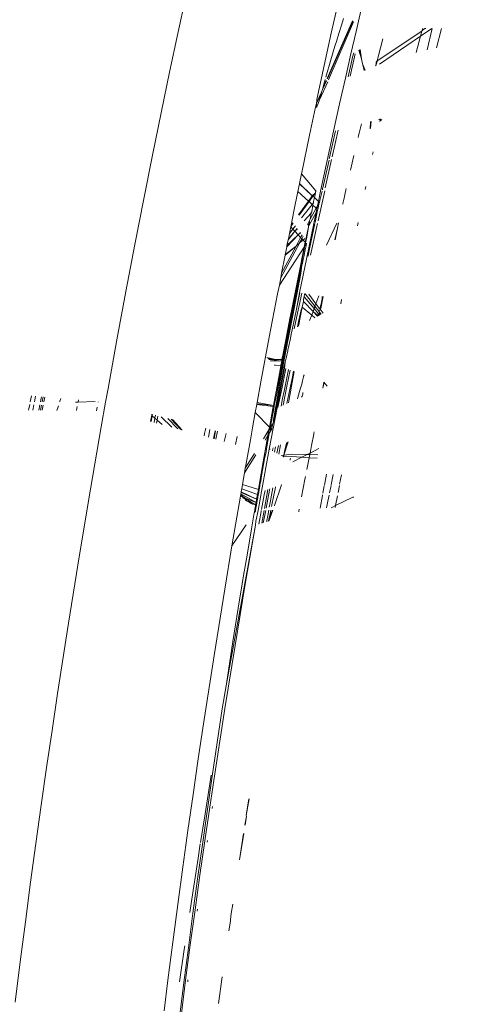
# Model space of a CAD drawing. Header units: millimetres. Extents: x 504675 to 860349, y -23215 to 63575.
# Tile 51 of 177: x 590922 to 590964, y 33181 to 33273. Entities that reach past the tile are written whole.
import ezdxf

# ---------------------------------------------------------------- set-up
doc = ezdxf.new("R2010")
doc.units = ezdxf.units.MM
doc.header["$LTSCALE"] = 10
doc.linetypes.add('LEVEL-F-OVERALL LAYOUT$0$HIDDEN', pattern=[0.375, 0.25, -0.125])
doc.layers.add('ARCH', color=8, linetype='CONTINUOUS', lineweight=0)
doc.layers.add('furniture', color=8, linetype='CONTINUOUS', lineweight=5)
doc.layers.add('LEVEL-F-OVERALL LAYOUT$0$DASH1L', color=8, linetype='LEVEL-F-OVERALL LAYOUT$0$HIDDEN')

# ---------------------------------------------------------------- blocks, each defined once
blk = doc.blocks.new('ARCH')
at = {"layer": 'LEVEL-F-OVERALL LAYOUT$0$DASH1L'}
h = blk.add_hatch(dxfattribs=at)
h.set_pattern_fill('ANGLE', color=8, scale=10, angle=352.06644)
h.set_pattern_definition([(352.0664444, (-404119.055, 373340.98), (9.6410197, 69.1814516), [50.8, -19.05]), (82.0664444, (-404119.055, 373340.98), (-69.1814516, 9.6410197), [50.8, -19.05])])
edge = h.paths.add_edge_path(flags=16)
edge.add_line((572074.712, 35847.062), (602196.904, 29528.217))
edge.add_line((602196.904, 29528.217), (599472.63, 39352.005))
edge.add_arc((597545.364, 38817.547), 2000, 15.499436, 89.998351)
edge.add_line((597545.422, 40817.547), (573256.113, 40817.547))
edge.add_arc((576210.344, 22394.182), 18658.72, 99.1099624, 106.6903327)
edge.add_line((570851.58, 40266.829), (572074.712, 35847.062))
h.paths.add_polyline_path([(583373.777, 40815.973), (583374.097, 40875.042), (586424.097, 40859.112), (586423.937, 40815.973)], flags=16)
h.paths.add_polyline_path([(600840.891, 34605.132), (600792.778, 34591.523), (599497.965, 39260.646), (599546.078, 39274.255)])
h.paths.add_polyline_path([(587210.4, 32671.778), (587194.965, 32598.383), (582692.955, 33542.787), (582708.389, 33616.182)])
edge = h.paths.add_edge_path()
edge.add_line((572071.73, 35387.893), (601863.317, 29138.4))
edge.add_arc((601986.5, 29725.619), 600, 258.152638, 375.499436)
edge.add_line((602564.68, 29885.956), (599906.265, 39472.258))
edge.add_arc((597545.364, 38817.547), 2450, 15.499436, 89.998351)
edge.add_line((597545.435, 41267.547), (573220.478, 41267.547))
edge.add_arc((576210.344, 22394.182), 19108.72, 99.0018321, 106.2358191)
edge.add_arc((571035.465, 40164.758), 600, 106.235819, 195.468967)
edge.add_line((570457.2, 40004.728), (571616.648, 35815.082))
edge.add_arc((572194.913, 35975.111), 600, 195.468967, 258.152638)
h.paths.add_polyline_path([(587210.4, 32671.778), (587195.409, 32600.494), (587195.432, 32600.49)])
at = {"layer": 'furniture'}
for p, q in [((590937.071, 33275.638), (590936.33, 33272.18)), ((590950.666, 33272.2), (590951.295, 33275.047)), ((590953.429, 33274.302), (590952.979, 33272.371)), ((590950.282, 33267.972), (590952.646, 33273.362)), ((590950.313, 33267.94), (590952.646, 33273.362)), ((590950.313, 33267.94), (590952.69, 33273.323)), ((590950.405, 33267.846), (590952.749, 33273.271)), ((590951.8, 33273.584), (590951.644, 33273.055)), ((590950.666, 33272.2), (590950.01, 33269.185)), ((590951.644, 33273.055), (590951.374, 33272.172)), ((590952.979, 33272.371), (590952.497, 33270.277)), ((590959.122, 33272.392), (590954.957, 33269.62)), ((590960.058, 33272.638), (590958.999, 33271.918)), ((590958.999, 33271.918), (590959.122, 33272.392)), ((590959.122, 33272.392), (590959.138, 33272.452)), ((590959.138, 33272.452), (590959.186, 33272.638)), ((590959.414, 33272.638), (590959.138, 33272.452)), ((590959.487, 33272.638), (590959.414, 33272.638)), ((590959.613, 33270.641), (590960.092, 33272.638)), ((590960.48, 33270.838), (590960.949, 33272.639)), ((590936.33, 33272.18), (590935.567, 33268.555)), ((590951.138, 33271.43), (590951.026, 33271.082)), ((590951.374, 33272.172), (590951.138, 33271.43)), ((590955.051, 33269.992), (590955.469, 33271.675)), ((590958.999, 33271.918), (590955.18, 33269.321)), ((590958.606, 33270.412), (590958.999, 33271.918)), ((590950.907, 33270.7), (590950.771, 33270.244)), ((590951.026, 33271.082), (590950.907, 33270.7)), ((590952.761, 33270.385), (590952.659, 33269.957)), ((590953.238, 33270.626), (590953.494, 33269.802)), ((590953.494, 33269.802), (590953.309, 33270.659)), ((590953.358, 33270.682), (590953.494, 33269.802)), ((590950.622, 33269.73), (590950.161, 33268.099)), ((590950.771, 33270.244), (590950.622, 33269.73)), ((590952.497, 33270.277), (590951.984, 33268.021)), ((590952.585, 33269.643), (590952.231, 33268.122)), ((590952.43, 33268.203), (590952.889, 33270.268)), ((590952.585, 33269.643), (590952.659, 33269.957)), ((590953.494, 33269.802), (590953.593, 33269.346)), ((590954.846, 33269.328), (590954.87, 33269.491)), ((590954.87, 33269.491), (590954.887, 33269.537)), ((590954.946, 33269.577), (590954.882, 33269.331)), ((590954.895, 33269.593), (590954.887, 33269.537)), ((590954.893, 33269.565), (590954.887, 33269.537)), ((590954.893, 33269.565), (590954.895, 33269.593)), ((590954.946, 33269.577), (590954.895, 33269.593)), ((590954.957, 33269.62), (590954.946, 33269.577)), ((590955.051, 33269.992), (590954.957, 33269.62)), ((590935.567, 33268.555), (590934.785, 33264.773)), ((590950.01, 33269.185), (590949.33, 33266.01)), ((590953.593, 33269.346), (590953.76, 33268.743)), ((590953.726, 33268.729), (590953.593, 33269.346)), ((590953.593, 33269.346), (590953.816, 33268.766)), ((590954.833, 33269.179), (590954.792, 33269.163)), ((590954.846, 33269.328), (590954.814, 33269.258)), ((590954.814, 33269.258), (590954.833, 33269.179)), ((590954.814, 33269.258), (590954.863, 33269.192)), ((590954.882, 33269.331), (590954.846, 33269.328)), ((590949.551, 33265.983), (590950.33, 33267.673)), ((590949.833, 33266.948), (590950.201, 33267.786)), ((590949.833, 33266.948), (590950.233, 33267.758)), ((590950.098, 33267.876), (590949.974, 33267.44)), ((590951.984, 33268.021), (590951.443, 33265.608)), ((590949.316, 33265.767), (590949.758, 33266.687)), ((590949.758, 33266.687), (590949.679, 33266.409)), ((590949.758, 33266.687), (590949.833, 33266.948)), ((590949.974, 33267.44), (590949.833, 33266.948)), ((590949.316, 33265.767), (590949.272, 33265.732)), ((590949.279, 33265.769), (590949.316, 33265.767)), ((590949.33, 33266.01), (590949.316, 33265.767)), ((590949.679, 33266.409), (590949.322, 33265.739)), ((590949.551, 33265.983), (590949.444, 33265.645)), ((590949.679, 33266.409), (590949.551, 33265.983)), ((590948.628, 33262.678), (590949.177, 33265.281)), ((590949.213, 33265.392), (590949.177, 33265.281)), ((590949.177, 33265.281), (590949.304, 33265.3)), ((590949.25, 33265.54), (590949.213, 33265.392)), ((590949.292, 33265.634), (590949.25, 33265.54)), ((590949.272, 33265.732), (590949.322, 33265.739)), ((590949.272, 33265.732), (590949.291, 33265.689)), ((590949.281, 33265.333), (590949.294, 33265.527)), ((590949.304, 33265.3), (590949.281, 33265.333)), ((590949.291, 33265.689), (590949.322, 33265.739)), ((590949.291, 33265.689), (590949.292, 33265.634)), ((590949.294, 33265.527), (590949.292, 33265.634)), ((590949.36, 33265.41), (590949.304, 33265.3)), ((590949.36, 33265.41), (590949.444, 33265.645)), ((590951.443, 33265.608), (590950.875, 33263.038)), ((590934.785, 33264.773), (590933.983, 33260.822)), ((590954.342, 33263.954), (590954.281, 33263.276)), ((590954.399, 33263.969), (590954.341, 33263.321)), ((590955.113, 33264.158), (590955.231, 33264.075)), ((590955.203, 33263.959), (590955.231, 33264.075)), ((590955.22, 33264.186), (590955.253, 33264.166)), ((590955.231, 33264.075), (590955.253, 33264.166)), ((590955.231, 33264.075), (590955.298, 33264.029)), ((590955.253, 33264.166), (590955.26, 33264.196)), ((590955.253, 33264.166), (590955.379, 33264.089)), ((590950.875, 33263.038), (590950.281, 33260.314)), ((590950.755, 33260.665), (590951.308, 33263.152)), ((590951.066, 33263.088), (590950.939, 33262.527)), ((590953.356, 33263.252), (590953.266, 33262.879)), ((590953.474, 33263.724), (590953.356, 33263.252)), ((590948.628, 33262.678), (590947.908, 33259.197)), ((590950.939, 33262.527), (590950.659, 33261.276)), ((590953.214, 33262.66), (590953.17, 33262.471)), ((590953.266, 33262.879), (590953.214, 33262.66)), ((590950.659, 33261.276), (590950.478, 33260.46)), ((590933.983, 33260.822), (590933.163, 33256.709)), ((590950.281, 33260.314), (590949.665, 33257.44)), ((590950.453, 33260.346), (590949.85, 33257.619)), ((590950.107, 33257.751), (590950.694, 33260.391)), ((590952.459, 33259.406), (590952.776, 33260.78)), ((590954.529, 33260.862), (590954.584, 33261.118)), ((590947.881, 33259.064), (590947.694, 33258.143)), ((590947.908, 33259.197), (590947.881, 33259.064)), ((590949.231, 33257.486), (590947.881, 33259.064)), ((590947.688, 33258.117), (590947.545, 33257.411)), ((590947.694, 33258.143), (590947.688, 33258.117)), ((590948.887, 33257.008), (590947.688, 33258.117)), ((590948.887, 33257.008), (590947.694, 33258.143)), ((590949.231, 33257.486), (590949.223, 33257.454)), ((590949.425, 33254.681), (590950.047, 33257.48)), ((590949.85, 33257.619), (590949.837, 33257.56)), ((590951.959, 33257.238), (590952.026, 33257.531)), ((590952.036, 33257.572), (590952.064, 33257.693)), ((590953.834, 33257.611), (590953.893, 33257.886)), ((590933.163, 33256.709), (590932.333, 33252.454)), ((590947.545, 33257.411), (590947.169, 33255.562)), ((590948.533, 33256.514), (590947.545, 33257.411)), ((590948.533, 33256.514), (590948.887, 33257.008)), ((590948.584, 33256.467), (590948.941, 33256.958)), ((590948.887, 33257.008), (590949.182, 33257.273)), ((590948.941, 33256.958), (590948.887, 33257.008)), ((590948.941, 33256.958), (590949.182, 33257.273)), ((590949.091, 33256.847), (590948.941, 33256.958)), ((590949.066, 33256.726), (590949.011, 33256.468)), ((590949.091, 33256.819), (590949.066, 33256.726)), ((590949.091, 33256.847), (590949.151, 33257.128)), ((590949.091, 33256.847), (590949.091, 33256.819)), ((590949.462, 33256.476), (590949.091, 33256.847)), ((590949.182, 33257.273), (590949.151, 33257.128)), ((590949.201, 33257.317), (590949.182, 33257.273)), ((590949.206, 33257.382), (590949.201, 33257.317)), ((590949.223, 33257.454), (590949.206, 33257.382)), ((590949.206, 33257.382), (590949.221, 33257.424)), ((590949.221, 33257.424), (590949.223, 33257.454)), ((590949.665, 33257.44), (590949.462, 33256.476)), ((590949.606, 33256.559), (590949.556, 33256.417)), ((590949.668, 33256.818), (590949.606, 33256.559)), ((590949.75, 33257.176), (590949.668, 33256.818)), ((590949.813, 33257.455), (590949.75, 33257.176)), ((590951.857, 33256.788), (590951.743, 33256.281)), ((590951.959, 33257.238), (590951.857, 33256.788)), ((590947.618, 33255.241), (590948.533, 33256.514)), ((590947.66, 33255.194), (590948.584, 33256.467)), ((590947.89, 33254.932), (590948.884, 33256.196)), ((590948.584, 33256.467), (590948.533, 33256.514)), ((590948.884, 33256.196), (590948.584, 33256.467)), ((590948.706, 33254.819), (590949.258, 33255.856)), ((590948.843, 33255.505), (590948.943, 33256.142)), ((590948.884, 33256.196), (590948.98, 33256.318)), ((590948.943, 33256.142), (590948.884, 33256.196)), ((590948.943, 33256.142), (590948.98, 33256.318)), ((590948.943, 33256.142), (590949.258, 33255.856)), ((590948.98, 33256.318), (590949.013, 33256.36)), ((590949.013, 33256.36), (590949.011, 33256.468)), ((590949.391, 33255.661), (590949.149, 33254.498)), ((590949.319, 33255.8), (590949.248, 33255.461)), ((590949.248, 33255.461), (590949.391, 33255.661)), ((590949.258, 33255.856), (590949.371, 33256.047)), ((590949.319, 33255.8), (590949.258, 33255.856)), ((590949.371, 33256.047), (590949.319, 33255.8)), ((590949.404, 33255.723), (590949.319, 33255.8)), ((590949.379, 33256.084), (590949.371, 33256.047)), ((590949.462, 33256.476), (590949.379, 33256.084)), ((590949.379, 33256.084), (590949.513, 33256.237)), ((590949.404, 33255.723), (590949.391, 33255.661)), ((590949.404, 33255.723), (590949.473, 33256.048)), ((590949.556, 33256.417), (590949.462, 33256.476)), ((590949.556, 33256.389), (590949.462, 33256.476)), ((590949.513, 33256.237), (590949.473, 33256.048)), ((590949.539, 33256.35), (590949.513, 33256.237)), ((590949.556, 33256.417), (590949.539, 33256.35)), ((590949.539, 33256.35), (590949.556, 33256.389)), ((590949.556, 33256.417), (590949.556, 33256.389)), ((590951.743, 33256.281), (590951.728, 33256.211)), ((590947.169, 33255.562), (590946.908, 33254.253)), ((590948.118, 33254.671), (590948.783, 33255.379)), ((590948.434, 33254.31), (590948.642, 33254.7)), ((590948.592, 33254.249), (590949.248, 33255.461)), ((590948.625, 33254.415), (590948.642, 33254.7)), ((590948.642, 33254.7), (590948.706, 33254.819)), ((590948.706, 33254.819), (590948.783, 33255.379)), ((590948.799, 33255.455), (590948.783, 33255.379)), ((590948.843, 33255.505), (590948.799, 33255.455)), ((590949.248, 33255.461), (590949.028, 33254.417)), ((590946.877, 33254.094), (590946.757, 33253.491)), ((590946.757, 33253.491), (590947.07, 33253.889)), ((590946.882, 33254.122), (590946.877, 33254.094)), ((590947.07, 33253.889), (590946.877, 33254.094)), ((590946.882, 33254.122), (590947.118, 33254.447)), ((590946.908, 33254.253), (590946.882, 33254.122)), ((590946.908, 33254.253), (590947.082, 33254.495)), ((590947.07, 33253.889), (590947.31, 33254.195)), ((590947.261, 33253.686), (590947.07, 33253.889)), ((590947.261, 33253.686), (590947.493, 33253.953)), ((590947.512, 33253.928), (590947.261, 33253.686)), ((590948.522, 33254.119), (590948.31, 33253.089)), ((590949.028, 33254.417), (590948.371, 33251.25)), ((590948.371, 33253.138), (590948.522, 33254.119)), ((590948.473, 33254.265), (590948.572, 33254.363)), ((590948.522, 33254.119), (590948.537, 33254.193)), ((590948.592, 33254.249), (590948.537, 33254.193)), ((590948.572, 33254.363), (590948.625, 33254.415)), ((590948.572, 33254.363), (590948.592, 33254.249)), ((590949.133, 33254.419), (590948.635, 33252.043)), ((590948.709, 33251.46), (590949.368, 33254.424)), ((590951.179, 33254.452), (590950.223, 33252.404)), ((590951.234, 33253.969), (590950.998, 33252.887)), ((590951.234, 33253.969), (590951.024, 33252.903)), ((590951.343, 33254.466), (590951.234, 33253.969)), ((590953.105, 33254.2), (590953.17, 33254.504)), ((590947.561, 33253.366), (590946.504, 33252.226)), ((590946.529, 33252.349), (590947.561, 33253.366)), ((590946.637, 33252.89), (590946.529, 33252.349)), ((590947.261, 33253.686), (590946.637, 33252.89)), ((590946.657, 33252.991), (590946.637, 33252.89)), ((590946.657, 33252.991), (590947.261, 33253.686)), ((590946.757, 33253.491), (590946.657, 33252.991)), ((590947.261, 33253.686), (590947.561, 33253.366)), ((590947.405, 33252.364), (590947.799, 33253.113)), ((590947.561, 33253.366), (590947.777, 33253.579)), ((590947.794, 33253.557), (590947.561, 33253.366)), ((590947.561, 33253.366), (590947.799, 33253.113)), ((590947.701, 33252.601), (590947.912, 33252.993)), ((590947.701, 33252.601), (590948.031, 33252.866)), ((590947.799, 33253.113), (590947.935, 33253.371)), ((590947.912, 33252.993), (590947.799, 33253.113)), ((590947.912, 33252.993), (590948.041, 33253.23)), ((590948.031, 33252.866), (590947.912, 33252.993)), ((590948.031, 33252.866), (590948.209, 33253.009)), ((590948.223, 33252.663), (590948.031, 33252.866)), ((590948.275, 33252.921), (590948.223, 33252.663)), ((590948.267, 33252.616), (590948.371, 33253.138)), ((590948.31, 33253.089), (590948.275, 33252.921)), ((590948.31, 33253.089), (590948.371, 33253.138)), ((590932.333, 33252.454), (590931.495, 33248.064)), ((590945.844, 33248.642), (590948.129, 33252.202)), ((590945.941, 33249.349), (590947.682, 33252.568)), ((590946.027, 33249.787), (590947.377, 33252.312)), ((590947.377, 33252.312), (590946.352, 33251.453)), ((590946.367, 33251.533), (590947.377, 33252.312)), ((590946.504, 33252.226), (590946.415, 33251.778)), ((590946.529, 33252.349), (590946.504, 33252.226)), ((590947.377, 33252.312), (590947.405, 33252.364)), ((590947.405, 33252.364), (590947.682, 33252.568)), ((590947.682, 33252.568), (590947.701, 33252.601)), ((590947.773, 33250.117), (590948.21, 33252.33)), ((590948.129, 33252.202), (590948.001, 33251.575)), ((590948.223, 33252.663), (590948.129, 33252.202)), ((590948.129, 33252.202), (590948.21, 33252.33)), ((590948.239, 33251.961), (590948.155, 33251.64)), ((590948.21, 33252.33), (590948.267, 33252.616)), ((590948.21, 33252.33), (590948.342, 33252.536)), ((590948.267, 33252.616), (590948.223, 33252.663)), ((590948.247, 33252.09), (590948.239, 33251.961)), ((590948.308, 33252.328), (590948.247, 33252.09)), ((590948.342, 33252.536), (590948.267, 33252.616)), ((590948.31, 33252.391), (590948.308, 33252.328)), ((590948.342, 33252.536), (590948.31, 33252.391)), ((590948.635, 33252.043), (590948.534, 33251.563)), ((590946.352, 33251.453), (590946.027, 33249.787)), ((590946.367, 33251.533), (590946.352, 33251.453)), ((590946.415, 33251.778), (590946.367, 33251.533)), ((590948.371, 33251.25), (590947.698, 33247.939)), ((590948.001, 33251.575), (590947.715, 33250.163)), ((590948.036, 33251.053), (590947.965, 33250.702)), ((590948.134, 33251.41), (590948.036, 33251.053)), ((590948.155, 33251.64), (590948.134, 33251.41)), ((590948.534, 33251.563), (590948.481, 33251.318)), ((590947.715, 33250.163), (590947.122, 33247.192)), ((590947.434, 33248.393), (590947.773, 33250.117)), ((590947.927, 33250.515), (590947.778, 33249.77)), ((590947.813, 33249.741), (590947.927, 33250.515)), ((590947.965, 33250.702), (590947.927, 33250.515)), ((590947.927, 33250.515), (590947.992, 33250.671)), ((590947.992, 33250.671), (590947.965, 33250.702)), ((590945.941, 33249.349), (590945.844, 33248.642)), ((590946.027, 33249.787), (590945.941, 33249.349)), ((590947.062, 33245.823), (590947.813, 33249.741)), ((590947.778, 33249.77), (590947.196, 33246.846)), ((590945.844, 33248.642), (590945.65, 33247.856)), ((590947.067, 33246.507), (590947.434, 33248.393)), ((590931.495, 33248.064), (590930.652, 33243.547)), ((590945.65, 33247.856), (590944.874, 33243.799)), ((590947.312, 33245.173), (590947.919, 33247.903)), ((590947.698, 33247.939), (590947.38, 33246.237)), ((590947.736, 33247.932), (590947.38, 33246.237)), ((590948.072, 33247.353), (590948.064, 33247.132)), ((590948.145, 33247.546), (590948.072, 33247.353)), ((590948.123, 33247.587), (590948.166, 33247.78)), ((590948.123, 33247.587), (590948.145, 33247.546)), ((590948.145, 33247.546), (590949.063, 33246.464)), ((590948.183, 33247.86), (590948.166, 33247.78)), ((590948.216, 33247.854), (590949.142, 33246.674)), ((590948.577, 33247.796), (590949.234, 33246.915)), ((590949.509, 33247.644), (590949.234, 33246.915)), ((590949.917, 33247.578), (590949.692, 33246.472)), ((590949.818, 33247.385), (590949.744, 33247.071)), ((590949.81, 33247.595), (590949.818, 33247.385)), ((590949.848, 33247.589), (590949.818, 33247.385)), ((590949.877, 33247.584), (590949.818, 33247.385)), ((590947.196, 33246.846), (590946.641, 33244.011)), ((590946.671, 33244.453), (590947.067, 33246.507)), ((590947.122, 33247.192), (590946.969, 33246.412)), ((590947.606, 33244.804), (590947.96, 33246.603)), ((590947.96, 33246.603), (590947.853, 33246.351)), ((590947.96, 33246.603), (590948.064, 33247.132)), ((590947.96, 33246.603), (590948.833, 33245.855)), ((590948.064, 33247.132), (590948.964, 33246.201)), ((590949.063, 33246.464), (590948.964, 33246.201)), ((590949.142, 33246.674), (590949.063, 33246.464)), ((590949.063, 33246.464), (590949.482, 33245.97)), ((590949.234, 33246.915), (590949.142, 33246.674)), ((590949.142, 33246.674), (590949.529, 33246.181)), ((590949.234, 33246.915), (590949.569, 33246.466)), ((590949.569, 33246.466), (590949.622, 33246.437)), ((590949.622, 33246.437), (590949.619, 33246.399)), ((590949.671, 33246.707), (590949.622, 33246.437)), ((590949.712, 33246.872), (590949.671, 33246.707)), ((590949.744, 33247.071), (590949.712, 33246.872)), ((590951.544, 33246.901), (590951.629, 33247.3)), ((590947.062, 33245.823), (590946.399, 33242.316)), ((590946.799, 33245.543), (590946.602, 33244.531)), ((590946.969, 33246.412), (590946.799, 33245.543)), ((590947.38, 33246.237), (590947.009, 33244.487)), ((590947.853, 33246.351), (590947.618, 33245.258)), ((590948.833, 33245.855), (590948.645, 33245.357)), ((590948.964, 33246.201), (590948.833, 33245.855)), ((590948.833, 33245.855), (590949.119, 33245.61)), ((590948.964, 33246.201), (590949.393, 33245.756)), ((590949.407, 33245.812), (590948.964, 33246.201)), ((590949.407, 33245.812), (590949.37, 33245.744)), ((590949.439, 33245.78), (590949.393, 33245.756)), ((590949.482, 33245.97), (590949.407, 33245.812)), ((590949.439, 33245.78), (590949.407, 33245.812)), ((590949.491, 33245.808), (590949.439, 33245.78)), ((590949.517, 33245.929), (590949.466, 33245.795)), ((590949.527, 33245.973), (590949.482, 33245.97)), ((590949.482, 33245.97), (590949.517, 33245.929)), ((590949.517, 33245.929), (590949.491, 33245.808)), ((590949.546, 33246.072), (590949.492, 33246.013)), ((590949.492, 33246.013), (590949.527, 33245.973)), ((590949.56, 33245.957), (590949.517, 33245.929)), ((590949.517, 33245.929), (590949.579, 33245.855)), ((590949.56, 33245.957), (590949.527, 33245.973)), ((590949.592, 33246.314), (590949.529, 33246.181)), ((590949.529, 33246.181), (590949.563, 33246.138)), ((590949.563, 33246.138), (590949.546, 33246.072)), ((590949.546, 33246.072), (590949.56, 33245.957)), ((590949.614, 33245.874), (590949.56, 33245.957)), ((590949.563, 33246.138), (590949.724, 33245.932)), ((590949.619, 33246.399), (590949.592, 33246.314)), ((590949.619, 33246.399), (590949.898, 33246.025)), ((590947.191, 33244.584), (590947.312, 33245.173)), ((590947.618, 33245.258), (590947.511, 33244.754)), ((590944.874, 33243.799), (590944.093, 33239.612)), ((590946.641, 33244.011), (590945.586, 33238.507)), ((590946.147, 33241.701), (590946.671, 33244.453)), ((590946.602, 33244.531), (590946.383, 33243.389)), ((590946.841, 33243.656), (590946.697, 33242.971)), ((590946.929, 33244.073), (590946.841, 33243.656)), ((590947.009, 33244.487), (590946.929, 33244.073)), ((590930.652, 33243.547), (590929.82, 33238.981)), ((590946.383, 33243.389), (590946.141, 33242.12)), ((590946.697, 33242.971), (590946.635, 33242.685)), ((590944.636, 33241.893), (590945.461, 33241.708)), ((590945.966, 33239.993), (590946.399, 33242.316)), ((590946.141, 33242.12), (590946.062, 33241.701)), ((590946.437, 33241.819), (590946.358, 33241.445)), ((590946.437, 33241.819), (590946.598, 33242.518)), ((590946.613, 33242.587), (590946.598, 33242.518)), ((590946.622, 33242.625), (590946.613, 33242.587)), ((590946.635, 33242.685), (590946.622, 33242.625)), ((590946.635, 33242.685), (590946.628, 33242.653)), ((590945.461, 33241.708), (590944.75, 33241.786)), ((590944.828, 33241.713), (590945.461, 33241.708)), ((590945.461, 33241.708), (590944.848, 33241.694)), ((590946.035, 33241.554), (590944.848, 33241.694)), ((590946.035, 33241.554), (590944.962, 33241.587)), ((590945.371, 33241.203), (590945.407, 33241.169)), ((590945.959, 33241.155), (590945.407, 33241.169)), ((590945.461, 33241.708), (590945.548, 33241.698)), ((590945.548, 33241.698), (590945.717, 33241.705)), ((590946.308, 33240.898), (590945.596, 33237.176)), ((590945.717, 33241.705), (590945.753, 33241.699)), ((590945.753, 33241.699), (590946.062, 33241.701)), ((590946.051, 33241.642), (590945.753, 33241.699)), ((590945.811, 33239.921), (590946.042, 33241.149)), ((590945.959, 33241.155), (590945.879, 33240.727)), ((590946.035, 33241.554), (590945.959, 33241.155)), ((590946.042, 33241.149), (590945.959, 33241.155)), ((590946.051, 33241.642), (590946.035, 33241.554)), ((590946.117, 33241.544), (590946.035, 33241.554)), ((590946.042, 33241.149), (590946.117, 33241.544)), ((590946.062, 33241.701), (590946.051, 33241.642)), ((590946.134, 33241.633), (590946.051, 33241.642)), ((590946.062, 33241.701), (590946.147, 33241.701)), ((590946.134, 33241.633), (590946.117, 33241.544)), ((590946.134, 33241.633), (590946.147, 33241.701)), ((590946.358, 33241.445), (590946.243, 33240.884)), ((590946.358, 33241.445), (590946.308, 33240.898)), ((590945.879, 33240.727), (590945.597, 33239.219)), ((590945.966, 33239.993), (590945.668, 33238.373)), ((590946.08, 33240.059), (590945.977, 33239.526)), ((590946.006, 33238.803), (590946.427, 33240.856)), ((590946.168, 33240.508), (590946.08, 33240.059)), ((590946.243, 33240.884), (590946.168, 33240.508)), ((590946.678, 33240.766), (590946.265, 33238.751)), ((590946.525, 33239.218), (590946.812, 33240.718)), ((590947.043, 33240.084), (590946.527, 33237.58)), ((590946.659, 33237.638), (590947.213, 33240.575)), ((590947.149, 33240.598), (590947.043, 33240.084)), ((590948.076, 33240.092), (590947.984, 33239.722)), ((590948.104, 33240.257), (590948.076, 33240.092)), ((590948.129, 33240.248), (590948.076, 33240.092)), ((590944.093, 33239.612), (590943.738, 33237.669)), ((590945.597, 33239.219), (590945.298, 33237.603)), ((590945.586, 33238.507), (590945.811, 33239.921)), ((590945.977, 33239.526), (590945.856, 33238.901)), ((590946.525, 33239.218), (590946.187, 33237.432)), ((590947.903, 33239.411), (590947.769, 33238.921)), ((590947.903, 33239.411), (590947.984, 33239.722)), ((590949.875, 33239.036), (590949.969, 33239.591)), ((590949.875, 33239.036), (590949.994, 33239.582)), ((590949.969, 33239.591), (590950.284, 33239.213)), ((590922.558, 33237.756), (590922.674, 33238.298)), ((590923.045, 33238.266), (590922.953, 33237.753)), ((590923.576, 33238.098), (590923.599, 33238.218)), ((590923.665, 33237.747), (590923.763, 33238.204)), ((590923.901, 33238.192), (590923.821, 33237.746)), ((590929.82, 33238.981), (590929.59, 33237.7)), ((590945.396, 33237.691), (590945.586, 33238.507)), ((590945.668, 33238.373), (590945.446, 33237.147)), ((590945.856, 33238.901), (590945.51, 33237.082)), ((590945.689, 33237.216), (590946.006, 33238.803)), ((590946.265, 33238.751), (590946.122, 33238.046)), ((590947.541, 33238.137), (590947.519, 33238.011)), ((590947.541, 33238.137), (590947.769, 33238.921)), ((590947.955, 33238.281), (590947.898, 33238.176)), ((590947.955, 33238.281), (590947.926, 33238.188)), ((590947.994, 33238.471), (590947.955, 33238.281)), ((590947.994, 33238.471), (590948.013, 33238.561)), ((590948.023, 33238.613), (590948.013, 33238.561)), ((590922.389, 33236.962), (590922.502, 33237.491)), ((590922.904, 33237.475), (590922.811, 33236.959)), ((590923.356, 33236.954), (590923.452, 33237.453)), ((590923.496, 33236.953), (590923.601, 33237.447)), ((590923.51, 33237.756), (590923.576, 33238.098)), ((590923.766, 33237.441), (590923.678, 33236.952)), ((590925.051, 33236.941), (590925.162, 33237.275)), ((590925.162, 33237.275), (590925.195, 33237.384)), ((590925.302, 33237.734), (590925.326, 33237.813)), ((590925.326, 33237.813), (590925.397, 33238.062)), ((590927.019, 33237.72), (590926.794, 33237.722)), ((590926.87, 33236.927), (590926.943, 33237.314)), ((590927.019, 33237.72), (590927.056, 33237.919)), ((590928.619, 33237.784), (590927.019, 33237.72)), ((590928.802, 33237.24), (590928.737, 33236.913)), ((590928.895, 33237.705), (590928.906, 33237.759)), ((590929.59, 33237.7), (590929.184, 33235.415)), ((590943.705, 33237.485), (590943.57, 33236.744)), ((590943.719, 33237.565), (590943.705, 33237.485)), ((590943.705, 33237.485), (590945.242, 33237.298)), ((590943.738, 33237.669), (590943.719, 33237.565)), ((590945.263, 33237.414), (590943.719, 33237.565)), ((590943.738, 33237.669), (590945.263, 33237.414)), ((590945.242, 33237.298), (590944.982, 33235.878)), ((590944.986, 33235.461), (590945.321, 33237.288)), ((590945.263, 33237.414), (590945.242, 33237.298)), ((590945.242, 33237.298), (590945.321, 33237.288)), ((590945.298, 33237.603), (590945.263, 33237.414)), ((590945.342, 33237.401), (590945.263, 33237.414)), ((590945.321, 33237.288), (590945.328, 33237.323)), ((590945.328, 33237.323), (590945.342, 33237.401)), ((590945.396, 33237.691), (590945.342, 33237.401)), ((590946.122, 33238.046), (590945.981, 33237.343)), ((590933.895, 33236.494), (590933.798, 33235.911)), ((590933.843, 33235.899), (590933.944, 33236.45)), ((590933.909, 33236.577), (590933.895, 33236.494)), ((590933.944, 33236.45), (590933.895, 33236.494)), ((590933.944, 33236.45), (590933.965, 33236.563)), ((590934.192, 33236.227), (590933.944, 33236.45)), ((590934.238, 33236.492), (590934.192, 33236.227)), ((590934.481, 33236.417), (590934.406, 33236.035)), ((590935.787, 33235.369), (590934.789, 33236.349)), ((590943.57, 33236.744), (590943.311, 33235.325)), ((590944.89, 33235.371), (590943.57, 33236.744)), ((590945.596, 33237.176), (590944.876, 33233.322)), ((590945.446, 33237.147), (590945.287, 33236.259)), ((590945.374, 33236.38), (590945.328, 33236.152)), ((590945.434, 33236.686), (590945.374, 33236.38)), ((590945.51, 33237.082), (590945.434, 33236.686)), ((590929.184, 33235.415), (590928.17, 33229.568)), ((590934.159, 33236.034), (590934.122, 33235.823)), ((590934.192, 33236.227), (590934.159, 33236.034)), ((590934.406, 33236.035), (590934.192, 33236.227)), ((590934.406, 33236.035), (590934.353, 33235.76)), ((590934.868, 33235.619), (590934.406, 33236.035)), ((590936.342, 33235.217), (590935.415, 33236.186)), ((590936.601, 33235.147), (590935.712, 33236.109)), ((590936.699, 33235.12), (590935.828, 33236.078)), ((590936.699, 33235.12), (590935.856, 33236.071)), ((590944.89, 33235.371), (590944.844, 33235.115)), ((590944.982, 33235.878), (590944.89, 33235.371)), ((590944.957, 33235.302), (590944.89, 33235.371)), ((590944.957, 33235.302), (590945.004, 33235.375)), ((590945.004, 33235.375), (590944.986, 33235.461)), ((590945.004, 33235.375), (590945.179, 33235.648)), ((590945.116, 33235.286), (590945.142, 33235.437)), ((590945.142, 33235.437), (590945.183, 33235.561)), ((590945.179, 33235.648), (590945.215, 33235.684)), ((590945.183, 33235.561), (590945.179, 33235.648)), ((590945.237, 33235.753), (590945.215, 33235.684)), ((590945.227, 33235.921), (590945.287, 33236.259)), ((590945.268, 33235.874), (590945.227, 33235.921)), ((590945.268, 33235.874), (590945.237, 33235.753)), ((590945.328, 33236.152), (590945.268, 33235.874)), ((590936.699, 33235.12), (590936.73, 33235.111)), ((590938.838, 33234.793), (590938.789, 33234.55)), ((590938.936, 33235.271), (590938.838, 33234.793)), ((590939.189, 33234.441), (590939.319, 33235.171)), ((590939.818, 33235.041), (590939.666, 33234.311)), ((590939.863, 33235.03), (590939.723, 33234.295)), ((590940.028, 33234.987), (590939.893, 33234.248)), ((590940.849, 33234.774), (590940.664, 33234.038)), ((590941.871, 33234.508), (590941.732, 33233.747)), ((590943.311, 33235.325), (590943.107, 33234.187)), ((590944.33, 33234.281), (590944.844, 33235.115)), ((590944.482, 33234.172), (590944.752, 33234.604)), ((590944.601, 33233.339), (590944.862, 33234.781)), ((590944.752, 33234.604), (590944.651, 33234.051)), ((590944.844, 33235.115), (590944.752, 33234.604)), ((590944.752, 33234.604), (590944.862, 33234.781)), ((590944.844, 33235.115), (590944.957, 33235.302)), ((590944.862, 33234.781), (590944.907, 33234.854)), ((590944.907, 33234.854), (590944.985, 33235.272)), ((590944.907, 33234.854), (590945.096, 33235.157)), ((590944.985, 33235.272), (590944.957, 33235.302)), ((590945.096, 33235.157), (590944.985, 33235.272)), ((590945.096, 33235.157), (590945.101, 33235.193)), ((590945.101, 33235.193), (590945.111, 33235.224)), ((590945.116, 33235.286), (590945.111, 33235.224)), ((590948.821, 33233.647), (590949.022, 33234.727)), ((590949.022, 33234.727), (590949.047, 33234.807)), ((590949.047, 33234.807), (590949.062, 33234.932)), ((590943.107, 33234.187), (590942.715, 33231.984)), ((590944.651, 33234.051), (590944.308, 33232.132)), ((590945.463, 33233.548), (590945.372, 33233.052)), ((590945.732, 33233.651), (590945.589, 33232.933)), ((590945.931, 33233.727), (590945.767, 33232.836)), ((590946.638, 33233.999), (590946.241, 33232.757)), ((590946.612, 33233.989), (590946.241, 33232.757)), ((590946.478, 33233.84), (590946.304, 33233.13)), ((590946.503, 33233.948), (590946.478, 33233.84)), ((590948.744, 33233.298), (590948.821, 33233.647)), ((590942.56, 33231.09), (590943.619, 33232.787)), ((590942.637, 33231.533), (590943.487, 33232.912)), ((590944.876, 33233.322), (590944.151, 33229.348)), ((590944.436, 33232.421), (590944.578, 33233.082)), ((590944.578, 33233.082), (590944.601, 33233.339)), ((590944.913, 33233.302), (590944.92, 33233.339)), ((590945.176, 33233.198), (590945.169, 33233.162)), ((590945.225, 33233.456), (590945.176, 33233.198)), ((590946.198, 33232.751), (590945.979, 33232.721)), ((590946.162, 33232.621), (590946.198, 33232.751)), ((590946.162, 33232.621), (590946.194, 33232.603)), ((590946.241, 33232.757), (590946.194, 33232.603)), ((590946.194, 33232.603), (590946.916, 33232.618)), ((590946.241, 33232.757), (590946.198, 33232.751)), ((590946.304, 33233.13), (590946.241, 33232.757)), ((590946.96, 33232.858), (590946.241, 33232.757)), ((590947.919, 33232.555), (590946.916, 33232.618)), ((590948.418, 33232.816), (590946.96, 33232.858)), ((590948.418, 33232.816), (590947.919, 33232.555)), ((590948.685, 33232.956), (590948.418, 33232.816)), ((590948.656, 33232.809), (590948.418, 33232.816)), ((590948.598, 33232.513), (590948.656, 33232.809)), ((590948.656, 33232.809), (590948.685, 33232.956)), ((590949.401, 33232.788), (590948.656, 33232.809)), ((590949.51, 33233.388), (590948.685, 33232.956)), ((590948.685, 33232.956), (590948.744, 33233.298)), ((590942.715, 33231.984), (590942.637, 33231.533)), ((590944.308, 33232.132), (590943.953, 33230.124)), ((590944.436, 33232.421), (590944.151, 33230.821)), ((590946.829, 33232.368), (590946.811, 33232.281)), ((590946.838, 33232.402), (590946.829, 33232.368)), ((590946.856, 33232.486), (590946.838, 33232.402)), ((590947.919, 33232.555), (590947.084, 33232.119)), ((590948.598, 33232.513), (590947.919, 33232.555)), ((590948.381, 33231.412), (590948.598, 33232.513)), ((590949.342, 33232.467), (590948.598, 33232.513)), ((590942.56, 33231.09), (590942.374, 33230.016)), ((590942.637, 33231.533), (590942.56, 33231.09)), ((590944.081, 33230.341), (590944.151, 33230.821)), ((590950.023, 33229.953), (590950.218, 33230.979)), ((590950.653, 33229.99), (590950.842, 33230.951)), ((590951.443, 33230.036), (590951.616, 33230.916)), ((590942.374, 33230.016), (590942.305, 33229.622)), ((590943.854, 33229.559), (590942.374, 33230.016)), ((590943.953, 33230.124), (590943.854, 33229.559)), ((590943.956, 33229.649), (590944.03, 33230.14)), ((590944.03, 33230.14), (590944.081, 33230.341)), ((590945.363, 33228.056), (590946.002, 33229.98)), ((590946.054, 33229.998), (590946.002, 33229.98)), ((590947.895, 33228.86), (590948.2, 33230.469)), ((590948.2, 33230.469), (590948.254, 33230.749)), ((590949.878, 33229.194), (590950.013, 33229.905)), ((590950.505, 33229.231), (590950.639, 33229.916)), ((590951.296, 33229.277), (590951.422, 33229.929)), ((590928.17, 33229.568), (590927.143, 33223.429)), ((590942.186, 33228.934), (590941.716, 33226.228)), ((590942.196, 33228.992), (590942.186, 33228.934)), ((590942.37, 33228.852), (590942.186, 33228.934)), ((590942.196, 33228.992), (590942.203, 33229.035)), ((590942.37, 33228.852), (590942.196, 33228.992)), ((590942.209, 33229.07), (590942.203, 33229.035)), ((590942.288, 33228.993), (590942.203, 33229.035)), ((590942.219, 33229.128), (590942.209, 33229.07)), ((590942.209, 33229.07), (590942.288, 33228.993)), ((590942.244, 33229.267), (590942.219, 33229.128)), ((590942.219, 33229.128), (590943.639, 33228.326)), ((590942.253, 33229.319), (590942.244, 33229.267)), ((590943.697, 33228.656), (590942.244, 33229.267)), ((590942.301, 33229.596), (590942.253, 33229.319)), ((590942.253, 33229.319), (590943.697, 33228.656)), ((590942.314, 33228.98), (590942.288, 33228.993)), ((590942.305, 33229.622), (590942.301, 33229.596)), ((590943.769, 33229.067), (590942.301, 33229.596)), ((590942.305, 33229.622), (590943.769, 33229.067)), ((590942.334, 33228.948), (590942.314, 33228.98)), ((590942.409, 33228.933), (590942.334, 33228.948)), ((590942.41, 33228.898), (590942.409, 33228.933)), ((590943.769, 33229.067), (590943.697, 33228.656)), ((590943.854, 33229.559), (590943.769, 33229.067)), ((590943.838, 33229.041), (590943.769, 33229.067)), ((590943.806, 33228.806), (590943.838, 33229.041)), ((590944.151, 33229.348), (590943.832, 33227.571)), ((590943.838, 33229.041), (590943.86, 33229.112)), ((590943.925, 33229.537), (590943.854, 33229.559)), ((590943.895, 33229.305), (590943.86, 33229.112)), ((590943.925, 33229.537), (590943.895, 33229.305)), ((590943.925, 33229.537), (590943.956, 33229.649)), ((590944.4, 33229.049), (590944.148, 33227.671)), ((590944.476, 33229.459), (590944.4, 33229.049)), ((590944.735, 33229.548), (590944.414, 33227.755)), ((590944.906, 33229.499), (590944.579, 33227.808)), ((590944.929, 33229.614), (590944.906, 33229.499)), ((590945.199, 33229.706), (590944.953, 33228.324)), ((590945.091, 33227.97), (590945.302, 33229.016)), ((590945.415, 33229.573), (590945.302, 33229.016)), ((590945.462, 33229.796), (590945.415, 33229.573)), ((590949.615, 33227.79), (590949.836, 33228.975)), ((590949.836, 33228.975), (590949.85, 33229.048)), ((590950.352, 33228.445), (590950.461, 33229.004)), ((590951.232, 33228.949), (590951.059, 33228.046)), ((590942.402, 33228.825), (590942.37, 33228.852)), ((590942.402, 33228.825), (590942.41, 33228.898)), ((590942.42, 33228.796), (590942.402, 33228.825)), ((590942.442, 33228.783), (590942.402, 33228.825)), ((590942.503, 33228.836), (590942.41, 33228.898)), ((590942.442, 33228.783), (590942.42, 33228.796)), ((590942.487, 33228.757), (590942.442, 33228.783)), ((590942.503, 33228.836), (590942.487, 33228.757)), ((590942.513, 33228.709), (590942.487, 33228.757)), ((590942.487, 33228.757), (590942.54, 33228.726)), ((590942.503, 33228.836), (590942.534, 33228.816)), ((590942.565, 33228.711), (590942.513, 33228.709)), ((590942.534, 33228.816), (590942.555, 33228.795)), ((590942.555, 33228.795), (590942.54, 33228.726)), ((590942.54, 33228.726), (590942.592, 33228.695)), ((590942.555, 33228.795), (590942.609, 33228.727)), ((590942.592, 33228.695), (590942.565, 33228.711)), ((590942.613, 33228.64), (590942.592, 33228.695)), ((590942.592, 33228.695), (590942.651, 33228.661)), ((590942.609, 33228.727), (590942.651, 33228.661)), ((590943.639, 33228.326), (590942.609, 33228.727)), ((590942.646, 33228.629), (590942.613, 33228.64)), ((590942.651, 33228.543), (590942.613, 33228.64)), ((590942.702, 33228.631), (590942.646, 33228.629)), ((590942.651, 33228.661), (590942.702, 33228.631)), ((590942.651, 33228.543), (590942.762, 33228.482)), ((590942.694, 33228.585), (590942.702, 33228.631)), ((590942.769, 33228.534), (590942.694, 33228.585)), ((590943.601, 33228.104), (590942.702, 33228.631)), ((590942.762, 33228.482), (590942.769, 33228.534)), ((590942.762, 33228.482), (590942.872, 33228.421)), ((590942.928, 33228.424), (590942.872, 33228.421)), ((590942.944, 33228.382), (590942.928, 33228.424)), ((590943.003, 33228.35), (590942.944, 33228.382)), ((590943.003, 33228.35), (590943.096, 33228.309)), ((590943.096, 33228.309), (590943.129, 33228.28)), ((590943.129, 33228.28), (590943.36, 33228.154)), ((590943.588, 33228.029), (590943.578, 33227.974)), ((590943.601, 33228.104), (590943.588, 33228.029)), ((590943.639, 33228.326), (590943.601, 33228.104)), ((590943.668, 33228.065), (590943.601, 33228.104)), ((590943.697, 33228.656), (590943.639, 33228.326)), ((590943.639, 33228.326), (590943.707, 33228.293)), ((590943.644, 33227.928), (590943.668, 33228.065)), ((590943.668, 33228.065), (590943.707, 33228.293)), ((590943.765, 33228.625), (590943.697, 33228.656)), ((590943.756, 33228.529), (590943.707, 33228.293)), ((590943.756, 33228.529), (590943.765, 33228.625)), ((590943.765, 33228.625), (590943.806, 33228.806)), ((590944.879, 33227.903), (590944.953, 33228.324)), ((590945.363, 33228.056), (590945.321, 33228.043)), ((590950.232, 33227.824), (590950.352, 33228.445)), ((590951.059, 33228.046), (590950.715, 33227.851)), ((590951.024, 33227.868), (590951.059, 33228.046)), ((590952.69, 33228.844), (590951.059, 33228.046)), ((590952.767, 33228.838), (590952.69, 33228.844)), ((590943.474, 33227.371), (590943.213, 33225.854)), ((590943.516, 33227.614), (590943.474, 33227.371)), ((590943.474, 33227.371), (590943.578, 33227.545)), ((590943.474, 33227.371), (590943.574, 33227.519)), ((590943.516, 33227.614), (590943.524, 33227.658)), ((590943.574, 33227.519), (590943.516, 33227.614)), ((590943.586, 33227.59), (590943.516, 33227.614)), ((590943.524, 33227.658), (590943.533, 33227.711)), ((590943.595, 33227.645), (590943.524, 33227.658)), ((590943.533, 33227.711), (590943.55, 33227.812)), ((590943.604, 33227.697), (590943.533, 33227.711)), ((590943.563, 33227.889), (590943.55, 33227.812)), ((590943.614, 33227.754), (590943.55, 33227.812)), ((590943.578, 33227.974), (590943.563, 33227.889)), ((590943.628, 33227.837), (590943.563, 33227.889)), ((590943.574, 33227.519), (590943.578, 33227.545)), ((590943.644, 33227.928), (590943.578, 33227.974)), ((590943.578, 33227.545), (590943.586, 33227.59)), ((590943.586, 33227.59), (590943.595, 33227.645)), ((590943.595, 33227.645), (590943.604, 33227.697)), ((590943.604, 33227.697), (590943.614, 33227.754)), ((590943.614, 33227.754), (590943.628, 33227.837)), ((590943.832, 33227.571), (590943.623, 33226.579)), ((590943.628, 33227.837), (590943.641, 33227.883)), ((590943.641, 33227.883), (590943.644, 33227.928)), ((590944.113, 33227.478), (590943.902, 33226.308)), ((590944.132, 33227.581), (590944.113, 33227.478)), ((590944.384, 33227.586), (590944.173, 33226.392)), ((590944.538, 33227.594), (590944.315, 33226.436)), ((590944.659, 33226.637), (590944.738, 33227.098)), ((590944.738, 33227.098), (590944.826, 33227.604)), ((590945.206, 33227.617), (590944.844, 33226.6)), ((590945.171, 33227.616), (590944.871, 33226.906)), ((590944.951, 33227.285), (590944.871, 33226.906)), ((590945.018, 33227.611), (590944.951, 33227.285)), ((590947.63, 33227.461), (590947.642, 33227.523)), ((590947.642, 33227.523), (590947.675, 33227.7)), ((590950.715, 33227.851), (590950.652, 33227.848)), ((590940.889, 33211.377), (590943.591, 33226.212)), ((590941.391, 33224.286), (590942.717, 33226.25)), ((590941.716, 33226.228), (590941.391, 33224.286)), ((590943.591, 33226.212), (590942.632, 33220.693)), ((590943.623, 33226.579), (590943.591, 33226.212)), ((590944.642, 33226.537), (590944.659, 33226.637)), ((590944.871, 33226.906), (590944.808, 33226.618)), ((590944.808, 33226.618), (590944.81, 33226.589)), ((590943.213, 33225.854), (590942.831, 33223.607)), ((590927.143, 33223.429), (590926.116, 33217.043)), ((590941.391, 33224.286), (590940.714, 33220.241)), ((590942.831, 33223.607), (590942.446, 33221.309)), ((590942.632, 33220.693), (590941.674, 33214.969)), ((590942.347, 33220.712), (590941.975, 33218.446)), ((590942.446, 33221.309), (590942.347, 33220.712)), ((590940.714, 33220.241), (590939.716, 33214.041)), ((590941.975, 33218.446), (590941.472, 33215.331)), ((590926.116, 33217.043), (590925.101, 33210.465)), ((590941.472, 33215.331), (590940.889, 33211.377)), ((590941.674, 33214.969), (590940.721, 33209.057)), ((590939.716, 33214.041), (590938.729, 33207.649)), ((590940.489, 33209.055), (590940.889, 33211.377)), ((590925.101, 33210.465), (590924.587, 33207.023)), ((590940.489, 33209.055), (590939.542, 33202.736)), ((590940.721, 33209.057), (590939.781, 33202.971)), ((590924.587, 33207.023), (590924.082, 33203.564)), ((590938.729, 33207.649), (590938.238, 33204.359)), ((590938.238, 33204.359), (590937.752, 33201.032)), ((590924.082, 33203.564), (590923.581, 33200.039)), ((590939.542, 33202.736), (590938.629, 33196.364)), ((590938.879, 33199.237), (590939.459, 33202.825)), ((590939.781, 33202.971), (590939.314, 33199.852)), ((590937.752, 33201.032), (590937.271, 33197.652)), ((590942.726, 33199.067), (590943.003, 33200.63)), ((590942.726, 33199.067), (590942.976, 33200.625)), ((590923.581, 33200.039), (590923.082, 33196.449)), ((590939.314, 33199.852), (590938.853, 33196.697)), ((590939.566, 33199.905), (590939.54, 33199.736)), ((590938.454, 33196.545), (590938.879, 33199.237)), ((590942.587, 33198.169), (590942.743, 33199.004)), ((590942.611, 33198.157), (590942.743, 33199.004)), ((590942.743, 33199.004), (590942.726, 33199.067)), ((590937.271, 33197.652), (590936.794, 33194.222)), ((590939.099, 33196.744), (590939.075, 33196.575)), ((590942.084, 33194.921), (590942.467, 33197.39)), ((590942.108, 33194.908), (590942.493, 33197.395)), ((590923.082, 33196.449), (590922.591, 33192.823)), ((590938.629, 33196.364), (590938.185, 33193.155)), ((590938.221, 33195.064), (590938.435, 33196.42)), ((590938.853, 33196.697), (590938.397, 33193.499)), ((590937.569, 33190.824), (590938.221, 33195.064)), ((590936.794, 33194.222), (590936.324, 33190.754)), ((590938.185, 33193.155), (590937.75, 33189.932)), ((590938.397, 33193.499), (590937.947, 33190.26)), ((590922.591, 33192.823), (590922.105, 33189.137)), ((590936.324, 33190.754), (590935.86, 33187.239)), ((590937.447, 33190.006), (590937.569, 33190.824)), ((590937.947, 33190.26), (590937.502, 33186.983)), ((590938.178, 33190.294), (590938.155, 33190.13)), ((590941.329, 33189.903), (590941.46, 33190.774)), ((590937.75, 33189.932), (590937.324, 33186.692)), ((590941.215, 33188.993), (590941.329, 33189.903)), ((590922.105, 33189.137), (590921.625, 33185.389)), ((590941.096, 33188.292), (590941.215, 33188.993)), ((590935.86, 33187.239), (590935.403, 33183.675)), ((590937.324, 33186.692), (590936.907, 33183.439)), ((590936.927, 33186.538), (590936.98, 33186.893)), ((590937.502, 33186.983), (590937.065, 33183.666)), ((590936.487, 33183.52), (590936.927, 33186.538)), ((590921.625, 33185.389), (590921.154, 33181.608)), ((590940.128, 33181.496), (590940.479, 33183.993)), ((590935.403, 33183.675), (590935.047, 33180.816)), ((590936.907, 33183.439), (590936.502, 33180.19)), ((590937.065, 33183.666), (590936.634, 33180.311)), ((590937.284, 33183.687), (590937.263, 33183.525))]:
    blk.add_line(p, q, dxfattribs=at)

msp = doc.modelspace()

# ---------------------------------------------------------------- block references
at = {"layer": 'ARCH'}
msp.add_blockref('ARCH', (0, 0), dxfattribs=at)

doc.saveas('drawing.dxf')
